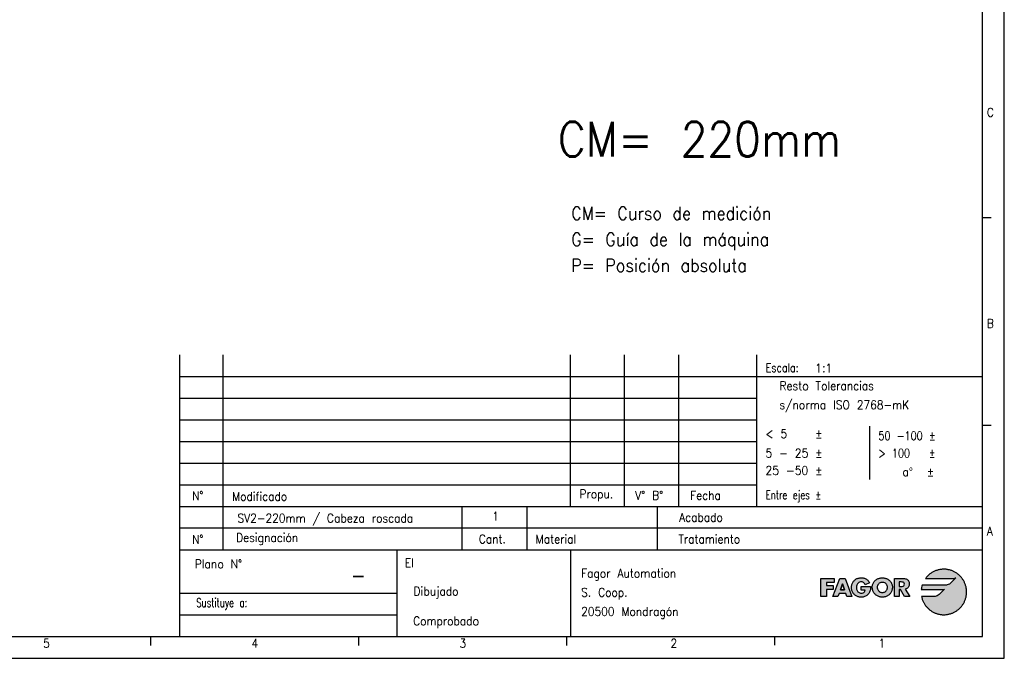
# Model space of a CAD drawing. Header units: millimetres. Extents: x -746 to 606, y -92 to 517.
# Tile 20 of 38: x -132 to 94, y -92 to 55. Entities that reach past the tile are written whole.
import ezdxf

# ---------------------------------------------------------------- set-up
doc = ezdxf.new("R2010")
doc.units = ezdxf.units.MM
doc.layers.add('1', color=7, linetype='Continuous')
doc.layers.add('LAYER_1', color=7, linetype='Continuous')
doc.styles.add('CONVERTER_12', font='txt.shx', dxfattribs={"width": 0.9})
doc.styles.add('CONVERTER_13', font='txt.shx', dxfattribs={"width": 0.72})
doc.styles.add('CONVERTER_14', font='txt.shx', dxfattribs={"width": 0.81})

# ---------------------------------------------------------------- blocks, each defined once
blk = doc.blocks.new('tolerancias', base_point=(37.41, -57.22))
at = {"layer": '1', "color": 7}
blk.add_point((37.41, -57.22), dxfattribs=at)
blk = doc.blocks.new('_A1', base_point=(89.41, -87.22))
at = {"layer": '1', "linetype": 'Continuous'}
for points in [[(83.7, -72.79), (83.57, -72.69), (83.44, -72.6), (83.31, -72.51), (83.17, -72.42), (83.03, -72.34), (82.89, -72.27), (82.74, -72.19), (82.59, -72.12), (82.44, -72.06), (82.29, -72), (82.13, -71.95), (81.98, -71.9), (81.82, -71.85), (81.65, -71.81), (81.49, -71.78), (81.33, -71.75), (81.16, -71.72), (80.99, -71.7), (80.82, -71.69), (80.65, -71.68), (80.48, -71.68), (80.29, -71.68), (80.1, -71.69), (79.91, -71.71), (79.73, -71.73), (79.54, -71.76), (79.36, -71.8), (79.18, -71.84), (79.01, -71.89), (78.83, -71.94), (78.66, -72), (78.5, -72.06), (78.33, -72.13), (78.17, -72.21), (78.01, -72.29), (77.85, -72.38), (77.7, -72.47), (77.55, -72.57), (77.41, -72.67), (77.26, -72.77), (77.13, -72.88), (76.99, -73), (76.86, -73.12), (76.73, -73.24), (76.61, -73.37), (76.5, -73.5), (76.38, -73.64), (76.27, -73.78), (82.79, -73.78), (83.01, -73.75), (83.18, -73.69), (83.24, -73.66), (81.99, -74.91), (81.75, -75.1), (81.51, -75.23), (81.28, -75.31), (81.09, -75.36), (80.94, -75.38), (80.87, -75.38), (75.46, -75.38), (75.4, -75.62), (75.34, -75.86), (75.3, -76.11), (75.26, -76.36), (80.2, -76.36), (80.2, -76.36), (80.43, -76.33), (80.6, -76.27), (80.66, -76.24), (79.43, -77.48), (79.43, -77.48), (79.19, -77.68), (78.94, -77.81), (78.7, -77.9), (78.5, -77.95), (78.35, -77.97), (78.28, -77.97), (75.33, -77.97), (75.37, -78.14), (75.41, -78.3), (75.46, -78.46), (75.51, -78.62), (75.57, -78.78), (75.63, -78.93), (75.7, -79.09), (75.77, -79.24), (75.84, -79.38), (75.93, -79.53), (76.01, -79.67), (76.1, -79.81), (76.19, -79.94), (76.29, -80.08), (76.39, -80.21), (76.49, -80.33), (76.6, -80.46), (76.72, -80.58), (76.83, -80.69), (76.95, -80.8), (77.08, -80.91), (77.2, -81.02), (77.33, -81.12), (77.47, -81.21), (77.6, -81.31), (77.74, -81.4), (77.88, -81.48), (78.03, -81.56), (78.17, -81.63), (78.33, -81.71), (78.48, -81.77), (78.63, -81.83), (78.79, -81.89), (78.95, -81.94), (79.11, -81.99), (79.28, -82.03), (79.44, -82.06), (79.61, -82.1), (79.78, -82.12), (79.95, -82.14), (80.13, -82.16), (80.3, -82.16), (80.48, -82.17), (80.65, -82.16), (80.82, -82.16), (80.99, -82.14), (81.16, -82.12), (81.33, -82.1), (81.49, -82.07), (81.65, -82.03), (81.82, -81.99), (81.98, -81.95), (82.13, -81.9), (82.29, -81.84), (82.44, -81.79), (82.59, -81.72), (82.74, -81.65), (82.89, -81.58), (83.03, -81.5), (83.17, -81.42), (83.31, -81.34), (83.44, -81.25), (83.57, -81.15), (83.7, -81.06), (83.83, -80.96), (83.95, -80.85), (84.07, -80.74), (84.18, -80.63), (84.3, -80.52), (84.4, -80.4), (84.51, -80.27), (84.61, -80.15), (84.71, -80.02), (84.8, -79.89), (84.89, -79.75), (84.98, -79.62), (85.06, -79.48), (85.13, -79.33), (85.21, -79.19), (85.27, -79.04), (85.34, -78.89), (85.4, -78.74), (85.45, -78.58), (85.5, -78.42), (85.55, -78.26), (85.59, -78.1), (85.62, -77.94), (85.65, -77.77), (85.67, -77.61), (85.69, -77.44), (85.71, -77.27), (85.72, -77.1), (85.72, -76.92), (85.72, -76.75), (85.71, -76.58), (85.69, -76.41), (85.67, -76.24), (85.65, -76.07), (85.62, -75.91), (85.59, -75.74), (85.55, -75.58), (85.5, -75.42), (85.45, -75.27), (85.4, -75.11), (85.34, -74.96), (85.27, -74.81), (85.21, -74.66), (85.13, -74.51), (85.06, -74.37), (84.98, -74.23), (84.89, -74.09), (84.8, -73.96), (84.71, -73.83), (84.61, -73.7), (84.51, -73.57), (84.4, -73.45), (84.3, -73.33), (84.18, -73.22), (84.07, -73.1), (83.95, -73), (83.83, -72.89)], [(55.17, -73.78), (55.17, -74.7), (53.43, -74.7), (53.43, -75.4), (54.96, -75.4), (54.96, -76.33), (53.43, -76.33), (53.43, -77.97), (52.12, -77.97), (52.12, -73.78)], [(61.86, -73.67), (62.04, -73.71), (62.22, -73.75), (62.38, -73.82), (62.54, -73.89), (62.68, -73.98), (62.82, -74.09), (62.95, -74.2), (63.07, -74.34), (63.18, -74.48), (63.28, -74.64), (63.37, -74.82), (62.34, -75.25), (62.25, -75.06), (62.13, -74.9), (61.99, -74.77), (61.83, -74.67), (61.64, -74.6), (61.43, -74.58), (61.24, -74.6), (61.07, -74.65), (60.92, -74.72), (60.79, -74.82), (60.67, -74.94), (60.57, -75.07), (60.49, -75.22), (60.42, -75.39), (60.38, -75.56), (60.35, -75.73), (60.34, -75.9), (60.35, -76.08), (60.38, -76.26), (60.43, -76.43), (60.49, -76.59), (60.58, -76.73), (60.68, -76.87), (60.8, -76.99), (60.93, -77.08), (61.09, -77.15), (61.26, -77.2), (61.45, -77.22), (61.67, -77.2), (61.87, -77.13), (62.05, -77.03), (62.18, -76.89), (62.28, -76.71), (62.32, -76.49), (61.44, -76.49), (61.44, -75.63), (63.6, -75.63), (63.59, -75.83), (63.58, -76.03), (63.56, -76.22), (63.54, -76.4), (63.5, -76.58), (63.44, -76.76), (63.37, -76.94), (63.28, -77.11), (63.17, -77.29), (63.04, -77.45), (62.9, -77.59), (62.75, -77.72), (62.58, -77.82), (62.41, -77.91), (62.23, -77.99), (62.05, -78.04), (61.85, -78.08), (61.65, -78.1), (61.44, -78.11), (61.26, -78.1), (61.08, -78.09), (60.9, -78.06), (60.74, -78.02), (60.58, -77.96), (60.42, -77.9), (60.28, -77.83), (60.14, -77.75), (60.01, -77.65), (59.89, -77.55), (59.78, -77.44), (59.67, -77.32), (59.58, -77.19), (59.49, -77.06), (59.42, -76.91), (59.36, -76.76), (59.3, -76.6), (59.26, -76.44), (59.23, -76.26), (59.21, -76.08), (59.21, -75.9), (59.21, -75.71), (59.23, -75.52), (59.26, -75.35), (59.3, -75.18), (59.36, -75.01), (59.42, -74.86), (59.5, -74.71), (59.58, -74.57), (59.68, -74.44), (59.78, -74.32), (59.9, -74.21), (60.02, -74.1), (60.15, -74.01), (60.29, -73.93), (60.44, -73.85), (60.6, -73.79), (60.76, -73.74), (60.93, -73.7), (61.11, -73.67), (61.29, -73.65), (61.48, -73.64), (61.68, -73.65)]]:
    blk.add_hatch(color=2, dxfattribs=at).paths.add_polyline_path(points)
h = blk.add_hatch(color=2, dxfattribs=at)
h.paths.add_polyline_path([(57.72, -73.78), (59.3, -77.97), (58.14, -77.97), (57.86, -77.24), (56.36, -77.24), (56.08, -77.97), (54.92, -77.97), (56.53, -73.78)])
h.paths.add_polyline_path([(56.66, -76.41), (57.11, -75.08), (57.13, -75.08), (57.57, -76.41)], flags=16)
h = blk.add_hatch(color=2, dxfattribs=at)
h.paths.add_polyline_path([(67.45, -73.92), (67.59, -74), (67.73, -74.09), (67.86, -74.19), (67.98, -74.3), (68.09, -74.42), (68.2, -74.54), (68.29, -74.68), (68.38, -74.82), (68.45, -74.97), (68.51, -75.12), (68.56, -75.28), (68.6, -75.45), (68.62, -75.62), (68.63, -75.8), (68.62, -75.98), (68.6, -76.16), (68.57, -76.33), (68.53, -76.5), (68.48, -76.65), (68.42, -76.81), (68.35, -76.95), (68.27, -77.09), (68.18, -77.22), (68.08, -77.35), (67.97, -77.46), (67.86, -77.57), (67.73, -77.67), (67.6, -77.76), (67.46, -77.84), (67.32, -77.91), (67.16, -77.97), (67, -78.02), (66.84, -78.06), (66.67, -78.09), (66.49, -78.1), (66.31, -78.11), (66.13, -78.1), (65.95, -78.09), (65.78, -78.06), (65.62, -78.02), (65.46, -77.97), (65.31, -77.91), (65.16, -77.84), (65.02, -77.76), (64.89, -77.67), (64.76, -77.57), (64.65, -77.46), (64.54, -77.35), (64.44, -77.22), (64.35, -77.09), (64.27, -76.95), (64.2, -76.81), (64.14, -76.65), (64.09, -76.5), (64.05, -76.33), (64.02, -76.16), (64, -75.98), (63.99, -75.8), (64, -75.62), (64.02, -75.45), (64.06, -75.28), (64.11, -75.12), (64.17, -74.97), (64.24, -74.82), (64.33, -74.68), (64.42, -74.54), (64.53, -74.42), (64.64, -74.3), (64.76, -74.19), (64.89, -74.09), (65.03, -74), (65.17, -73.92), (65.32, -73.85), (65.48, -73.79), (65.64, -73.74), (65.8, -73.7), (65.97, -73.67), (66.14, -73.65), (66.31, -73.64), (66.48, -73.65), (66.65, -73.67), (66.82, -73.7), (66.98, -73.74), (67.14, -73.79), (67.3, -73.85)])
h.paths.add_polyline_path([(65.13, -75.8), (65.14, -76), (65.18, -76.18), (65.24, -76.35), (65.32, -76.5), (65.42, -76.64), (65.54, -76.76), (65.67, -76.86), (65.81, -76.94), (65.97, -77), (66.14, -77.04), (66.31, -77.05), (66.48, -77.04), (66.65, -77), (66.81, -76.94), (66.95, -76.86), (67.09, -76.76), (67.2, -76.64), (67.3, -76.5), (67.38, -76.35), (67.44, -76.18), (67.48, -76), (67.49, -75.8), (67.48, -75.63), (67.43, -75.47), (67.36, -75.31), (67.26, -75.17), (67.15, -75.04), (67.01, -74.92), (66.85, -74.83), (66.68, -74.76), (66.5, -74.71), (66.31, -74.7), (66.12, -74.71), (65.94, -74.76), (65.77, -74.83), (65.61, -74.92), (65.48, -75.04), (65.36, -75.17), (65.26, -75.31), (65.19, -75.47), (65.14, -75.63)], flags=16)
h = blk.add_hatch(color=2, dxfattribs=at)
h.paths.add_polyline_path([(72.09, -74.09), (72.22, -74.21), (72.32, -74.34), (72.4, -74.49), (72.46, -74.67), (72.5, -74.86), (72.51, -75.07), (72.5, -75.26), (72.46, -75.44), (72.41, -75.61), (72.33, -75.77), (72.22, -75.91), (72.1, -76.03), (71.95, -76.13), (71.78, -76.21), (71.59, -76.25), (72.68, -77.97), (71.39, -77.97), (70.48, -76.37), (70.22, -76.37), (70.22, -77.97), (69.13, -77.97), (69.13, -73.78), (71.06, -73.78), (71.26, -73.79), (71.45, -73.82), (71.63, -73.86), (71.8, -73.92), (71.96, -74)])
h.paths.add_polyline_path([(70.22, -75.66), (70.65, -75.66), (70.86, -75.65), (71.07, -75.61), (71.24, -75.52), (71.36, -75.37), (71.4, -75.14), (71.36, -74.91), (71.24, -74.76), (71.07, -74.67), (70.86, -74.63), (70.65, -74.62), (70.22, -74.62)], flags=16)
at = {"layer": '1', "color": 2, "linetype": 'Continuous'}
for p, q in [((94.41, -92.22), (94.41, 501.78)), ((91.41, 9.32), (89.41, 9.32)), ((-95.59, -27.22), (89.41, -27.22)), ((-95.59, -32.22), (37.41, -32.22)), ((-95.59, -37.22), (37.41, -37.22)), ((91.41, -38.55), (89.41, -38.55)), ((63.41, -51.02), (63.41, -38.71)), ((-95.59, -42.22), (37.41, -42.22)), ((-95.59, -47.22), (37.41, -47.22)), ((-95.59, -52.22), (37.41, -52.22)), ((89.41, -62.22), (-95.59, -62.22)), ((-95.59, -82.22), (-45.59, -82.22)), ((-102.35, -87.26), (-102.35, -89.26)), ((-54.41, -87.26), (-54.41, -89.26)), ((-6.47, -87.26), (-6.47, -89.26)), ((41.47, -87.22), (41.47, -89.22)), ((-745.59, -92.22), (94.41, -92.22))]:
    blk.add_line(p, q, dxfattribs=at)
at = {"layer": '1', "color": 7, "linetype": 'Continuous'}
for p, q in [((89.41, -87.22), (89.41, 496.78)), ((-95.59, -87.22), (-95.59, -22.22)), ((-85.59, -67.22), (-85.59, -22.22)), ((-5.59, -57.22), (-5.59, -22.22)), ((6.91, -57.22), (6.91, -22.22)), ((19.41, -57.22), (19.41, -22.22)), ((37.41, -57.22), (37.41, -22.22)), ((-95.59, -57.22), (89.41, -57.22)), ((-30.59, -57.22), (-30.59, -67.22)), ((-15.59, -57.22), (-15.59, -67.22)), ((14.41, -57.22), (14.41, -67.22)), ((-95.59, -67.22), (89.41, -67.22)), ((-45.59, -67.22), (-45.59, -77.22)), ((-5.59, -67.22), (-5.59, -87.22)), ((-95.59, -77.22), (-45.59, -77.22)), ((-45.59, -77.22), (-45.59, -82.22)), ((-45.59, -82.22), (-45.59, -87.22)), ((-725.59, -87.22), (89.41, -87.22))]:
    blk.add_line(p, q, dxfattribs=at)
at = {"layer": 'LAYER_1', "color": 2, "linetype": 'Continuous'}
for p, q in [((77.55, -72.57), (77.41, -72.67)), ((77.7, -72.47), (77.55, -72.57)), ((77.85, -72.38), (77.7, -72.47)), ((78.01, -72.29), (77.85, -72.38)), ((78.17, -72.21), (78.01, -72.29)), ((78.33, -72.13), (78.17, -72.21)), ((78.5, -72.06), (78.33, -72.13)), ((78.66, -72), (78.5, -72.06)), ((78.83, -71.94), (78.66, -72)), ((79.01, -71.89), (78.83, -71.94)), ((79.18, -71.84), (79.01, -71.89)), ((79.36, -71.8), (79.18, -71.84)), ((79.54, -71.76), (79.36, -71.8)), ((79.73, -71.73), (79.54, -71.76)), ((79.91, -71.71), (79.73, -71.73)), ((80.1, -71.69), (79.91, -71.71)), ((80.29, -71.68), (80.1, -71.69)), ((80.48, -71.68), (80.29, -71.68)), ((80.65, -71.68), (80.48, -71.68)), ((80.82, -71.69), (80.65, -71.68)), ((80.99, -71.7), (80.82, -71.69)), ((81.16, -71.72), (80.99, -71.7)), ((81.33, -71.75), (81.16, -71.72)), ((81.49, -71.78), (81.33, -71.75)), ((81.65, -71.81), (81.49, -71.78)), ((81.82, -71.85), (81.65, -71.81)), ((81.98, -71.9), (81.82, -71.85)), ((82.13, -71.95), (81.98, -71.9)), ((82.29, -72), (82.13, -71.95)), ((82.44, -72.06), (82.29, -72)), ((82.59, -72.12), (82.44, -72.06)), ((82.74, -72.19), (82.59, -72.12)), ((82.89, -72.27), (82.74, -72.19)), ((83.03, -72.34), (82.89, -72.27)), ((83.17, -72.42), (83.03, -72.34)), ((83.31, -72.51), (83.17, -72.42)), ((83.44, -72.6), (83.31, -72.51)), ((83.57, -72.69), (83.44, -72.6)), ((52.12, -77.97), (52.12, -73.78)), ((52.12, -73.78), (55.17, -73.78)), ((53.43, -74.7), (53.43, -75.4)), ((55.17, -74.7), (53.43, -74.7)), ((54.92, -77.97), (56.53, -73.78)), ((55.17, -73.78), (55.17, -74.7)), ((56.53, -73.78), (57.72, -73.78)), ((57.72, -73.78), (59.3, -77.97)), ((59.36, -75.01), (59.42, -74.86)), ((59.42, -74.86), (59.5, -74.71)), ((59.5, -74.71), (59.58, -74.57)), ((59.58, -74.57), (59.68, -74.44)), ((59.68, -74.44), (59.78, -74.32)), ((59.78, -74.32), (59.9, -74.21)), ((59.9, -74.21), (60.02, -74.1)), ((60.02, -74.1), (60.15, -74.01)), ((60.15, -74.01), (60.29, -73.93)), ((60.29, -73.93), (60.44, -73.85)), ((60.44, -73.85), (60.6, -73.79)), ((60.6, -73.79), (60.76, -73.74)), ((60.79, -74.82), (60.67, -74.94)), ((60.76, -73.74), (60.93, -73.7)), ((60.92, -74.72), (60.79, -74.82)), ((61.07, -74.65), (60.92, -74.72)), ((60.93, -73.7), (61.11, -73.67)), ((61.24, -74.6), (61.07, -74.65)), ((61.11, -73.67), (61.29, -73.65)), ((61.43, -74.58), (61.24, -74.6)), ((61.29, -73.65), (61.48, -73.64)), ((61.64, -74.6), (61.43, -74.58)), ((61.48, -73.64), (61.48, -73.64)), ((61.48, -73.64), (61.68, -73.65)), ((61.83, -74.67), (61.64, -74.6)), ((61.68, -73.65), (61.86, -73.67)), ((61.99, -74.77), (61.83, -74.67)), ((61.86, -73.67), (62.04, -73.71)), ((62.13, -74.9), (61.99, -74.77)), ((62.04, -73.71), (62.22, -73.75)), ((62.22, -73.75), (62.38, -73.82)), ((63.37, -74.82), (62.34, -75.25)), ((62.38, -73.82), (62.54, -73.89)), ((62.54, -73.89), (62.68, -73.98)), ((62.68, -73.98), (62.82, -74.09)), ((62.82, -74.09), (62.95, -74.2)), ((62.95, -74.2), (63.07, -74.34)), ((63.07, -74.34), (63.18, -74.48)), ((63.18, -74.48), (63.28, -74.64)), ((63.28, -74.64), (63.37, -74.82)), ((64.17, -74.97), (64.24, -74.82)), ((64.24, -74.82), (64.33, -74.68)), ((64.33, -74.68), (64.42, -74.54)), ((64.42, -74.54), (64.53, -74.42)), ((64.53, -74.42), (64.64, -74.3)), ((64.64, -74.3), (64.76, -74.19)), ((64.76, -74.19), (64.89, -74.09)), ((64.89, -74.09), (65.03, -74)), ((65.03, -74), (65.17, -73.92)), ((65.17, -73.92), (65.32, -73.85)), ((65.32, -73.85), (65.48, -73.79)), ((65.48, -73.79), (65.64, -73.74)), ((65.77, -74.83), (65.61, -74.92)), ((65.64, -73.74), (65.8, -73.7)), ((65.94, -74.76), (65.77, -74.83)), ((65.8, -73.7), (65.97, -73.67)), ((66.12, -74.71), (65.94, -74.76)), ((65.97, -73.67), (66.14, -73.65)), ((66.31, -74.7), (66.12, -74.71)), ((66.14, -73.65), (66.31, -73.64)), ((66.31, -73.64), (66.48, -73.65)), ((66.5, -74.71), (66.31, -74.7)), ((66.48, -73.65), (66.65, -73.67)), ((66.68, -74.76), (66.5, -74.71)), ((66.65, -73.67), (66.82, -73.7)), ((66.85, -74.83), (66.68, -74.76)), ((66.82, -73.7), (66.98, -73.74)), ((67.01, -74.92), (66.85, -74.83)), ((66.98, -73.74), (67.14, -73.79)), ((67.14, -73.79), (67.3, -73.85)), ((67.3, -73.85), (67.45, -73.92)), ((67.45, -73.92), (67.59, -74)), ((67.59, -74), (67.73, -74.09)), ((67.73, -74.09), (67.86, -74.19)), ((67.86, -74.19), (67.98, -74.3)), ((67.98, -74.3), (68.09, -74.42)), ((68.09, -74.42), (68.2, -74.54)), ((68.2, -74.54), (68.29, -74.68)), ((68.29, -74.68), (68.38, -74.82)), ((68.38, -74.82), (68.45, -74.97)), ((69.13, -77.97), (69.13, -73.78)), ((69.13, -73.78), (71.06, -73.78)), ((70.65, -74.62), (70.22, -74.62)), ((70.22, -74.62), (70.22, -75.66)), ((70.86, -74.63), (70.65, -74.62)), ((71.07, -74.67), (70.86, -74.63)), ((71.06, -73.78), (71.26, -73.79)), ((71.24, -74.76), (71.07, -74.67)), ((71.36, -74.91), (71.24, -74.76)), ((71.26, -73.79), (71.45, -73.82)), ((71.45, -73.82), (71.63, -73.86)), ((71.63, -73.86), (71.8, -73.92)), ((71.8, -73.92), (71.96, -74)), ((71.96, -74), (72.09, -74.09)), ((72.09, -74.09), (72.22, -74.21)), ((72.22, -74.21), (72.32, -74.34)), ((72.32, -74.34), (72.4, -74.49)), ((72.4, -74.49), (72.46, -74.67)), ((72.46, -74.67), (72.5, -74.86)), ((72.5, -74.86), (72.51, -75.07)), ((76.38, -73.64), (76.27, -73.78)), ((76.27, -73.78), (76.27, -73.78)), ((76.27, -73.78), (82.79, -73.78)), ((76.5, -73.5), (76.38, -73.64)), ((76.61, -73.37), (76.5, -73.5)), ((76.73, -73.24), (76.61, -73.37)), ((76.86, -73.12), (76.73, -73.24)), ((76.99, -73), (76.86, -73.12)), ((77.13, -72.88), (76.99, -73)), ((77.26, -72.77), (77.13, -72.88)), ((77.41, -72.67), (77.26, -72.77)), ((83.24, -73.66), (81.99, -74.91)), ((82.79, -73.78), (83.01, -73.75)), ((83.01, -73.75), (83.18, -73.69)), ((83.18, -73.69), (83.24, -73.66)), ((83.7, -72.79), (83.57, -72.69)), ((83.83, -72.89), (83.7, -72.79)), ((83.95, -73), (83.83, -72.89)), ((84.07, -73.1), (83.95, -73)), ((84.18, -73.22), (84.07, -73.1)), ((84.3, -73.33), (84.18, -73.22)), ((84.4, -73.45), (84.3, -73.33)), ((84.51, -73.57), (84.4, -73.45)), ((84.61, -73.7), (84.51, -73.57)), ((84.71, -73.83), (84.61, -73.7)), ((84.8, -73.96), (84.71, -73.83)), ((84.89, -74.09), (84.8, -73.96)), ((84.98, -74.23), (84.89, -74.09)), ((85.06, -74.37), (84.98, -74.23)), ((85.13, -74.51), (85.06, -74.37)), ((85.21, -74.66), (85.13, -74.51)), ((85.27, -74.81), (85.21, -74.66)), ((85.34, -74.96), (85.27, -74.81)), ((53.43, -75.4), (54.96, -75.4)), ((54.96, -76.33), (53.43, -76.33)), ((53.43, -76.33), (53.43, -77.97)), ((54.96, -75.4), (54.96, -76.33)), ((57.11, -75.08), (56.66, -76.41)), ((56.66, -76.41), (57.11, -75.08)), ((56.66, -76.41), (57.57, -76.41)), ((57.57, -76.41), (56.66, -76.41)), ((57.13, -75.08), (57.11, -75.08)), ((57.11, -75.08), (57.13, -75.08)), ((57.57, -76.41), (57.13, -75.08)), ((57.13, -75.08), (57.57, -76.41)), ((59.21, -75.71), (59.23, -75.52)), ((59.21, -75.9), (59.21, -75.71)), ((59.21, -76.08), (59.21, -75.9)), ((59.21, -75.9), (59.21, -75.9)), ((59.23, -76.26), (59.21, -76.08)), ((59.23, -75.52), (59.26, -75.35)), ((59.26, -76.44), (59.23, -76.26)), ((59.26, -75.35), (59.3, -75.18)), ((59.3, -76.6), (59.26, -76.44)), ((59.3, -75.18), (59.36, -75.01)), ((59.36, -76.76), (59.3, -76.6)), ((59.42, -76.91), (59.36, -76.76)), ((59.49, -77.06), (59.42, -76.91)), ((59.58, -77.19), (59.49, -77.06)), ((60.35, -75.73), (60.34, -75.9)), ((60.34, -75.9), (60.35, -76.08)), ((60.38, -75.56), (60.35, -75.73)), ((60.35, -76.08), (60.38, -76.26)), ((60.42, -75.39), (60.38, -75.56)), ((60.38, -76.26), (60.43, -76.43)), ((60.49, -75.22), (60.42, -75.39)), ((60.43, -76.43), (60.49, -76.59)), ((60.57, -75.07), (60.49, -75.22)), ((60.49, -76.59), (60.58, -76.73)), ((60.67, -74.94), (60.57, -75.07)), ((60.58, -76.73), (60.68, -76.87)), ((60.68, -76.87), (60.8, -76.99)), ((60.8, -76.99), (60.93, -77.08)), ((60.93, -77.08), (61.09, -77.15)), ((61.44, -76.49), (61.44, -75.63)), ((61.44, -75.63), (63.6, -75.63)), ((62.32, -76.49), (61.44, -76.49)), ((61.67, -77.2), (61.87, -77.13)), ((61.87, -77.13), (62.05, -77.03)), ((62.05, -77.03), (62.18, -76.89)), ((62.25, -75.06), (62.13, -74.9)), ((62.18, -76.89), (62.28, -76.71)), ((62.34, -75.25), (62.25, -75.06)), ((62.28, -76.71), (62.32, -76.49)), ((63.28, -77.11), (63.17, -77.29)), ((63.37, -76.94), (63.28, -77.11)), ((63.44, -76.76), (63.37, -76.94)), ((63.5, -76.58), (63.44, -76.76)), ((63.54, -76.4), (63.5, -76.58)), ((63.56, -76.22), (63.54, -76.4)), ((63.58, -76.03), (63.56, -76.22)), ((63.59, -75.83), (63.58, -76.03)), ((63.6, -75.63), (63.59, -75.83)), ((63.99, -75.8), (64, -75.62)), ((64, -75.98), (63.99, -75.8)), ((63.99, -75.8), (63.99, -75.8)), ((64, -75.62), (64.02, -75.45)), ((64.02, -76.16), (64, -75.98)), ((64.02, -75.45), (64.06, -75.28)), ((64.05, -76.33), (64.02, -76.16)), ((64.09, -76.5), (64.05, -76.33)), ((64.06, -75.28), (64.11, -75.12)), ((64.14, -76.65), (64.09, -76.5)), ((64.11, -75.12), (64.17, -74.97)), ((64.2, -76.81), (64.14, -76.65)), ((64.27, -76.95), (64.2, -76.81)), ((64.35, -77.09), (64.27, -76.95)), ((64.44, -77.22), (64.35, -77.09)), ((65.14, -75.63), (65.13, -75.8)), ((65.13, -75.8), (65.14, -76)), ((65.19, -75.47), (65.14, -75.63)), ((65.14, -76), (65.18, -76.18)), ((65.18, -76.18), (65.24, -76.35)), ((65.26, -75.31), (65.19, -75.47)), ((65.24, -76.35), (65.32, -76.5)), ((65.36, -75.17), (65.26, -75.31)), ((65.32, -76.5), (65.42, -76.64)), ((65.48, -75.04), (65.36, -75.17)), ((65.42, -76.64), (65.54, -76.76)), ((65.61, -74.92), (65.48, -75.04)), ((65.54, -76.76), (65.67, -76.86)), ((65.67, -76.86), (65.81, -76.94)), ((65.81, -76.94), (65.97, -77)), ((65.97, -77), (66.14, -77.04)), ((66.14, -77.04), (66.31, -77.05)), ((66.31, -77.05), (66.48, -77.04)), ((66.48, -77.04), (66.65, -77)), ((66.65, -77), (66.81, -76.94)), ((66.81, -76.94), (66.95, -76.86)), ((66.95, -76.86), (67.09, -76.76)), ((67.15, -75.04), (67.01, -74.92)), ((67.09, -76.76), (67.2, -76.64)), ((67.26, -75.17), (67.15, -75.04)), ((67.2, -76.64), (67.3, -76.5)), ((67.36, -75.31), (67.26, -75.17)), ((67.3, -76.5), (67.38, -76.35)), ((67.43, -75.47), (67.36, -75.31)), ((67.38, -76.35), (67.44, -76.18)), ((67.48, -75.63), (67.43, -75.47)), ((67.44, -76.18), (67.48, -76)), ((67.49, -75.8), (67.48, -75.63)), ((67.48, -76), (67.49, -75.8)), ((67.49, -75.8), (67.49, -75.8)), ((68.27, -77.09), (68.18, -77.22)), ((68.35, -76.95), (68.27, -77.09)), ((68.42, -76.81), (68.35, -76.95)), ((68.48, -76.65), (68.42, -76.81)), ((68.45, -74.97), (68.51, -75.12)), ((68.53, -76.5), (68.48, -76.65)), ((68.51, -75.12), (68.56, -75.28)), ((68.57, -76.33), (68.53, -76.5)), ((68.56, -75.28), (68.6, -75.45)), ((68.6, -76.16), (68.57, -76.33)), ((68.6, -75.45), (68.62, -75.62)), ((68.62, -75.98), (68.6, -76.16)), ((68.62, -75.62), (68.63, -75.8)), ((68.63, -75.8), (68.62, -75.98)), ((68.63, -75.8), (68.63, -75.8)), ((70.22, -75.66), (70.65, -75.66)), ((70.48, -76.37), (70.22, -76.37)), ((70.22, -76.37), (70.22, -77.97)), ((71.39, -77.97), (70.48, -76.37)), ((70.65, -75.66), (70.86, -75.65)), ((70.86, -75.65), (71.07, -75.61)), ((71.07, -75.61), (71.24, -75.52)), ((71.24, -75.52), (71.36, -75.37)), ((71.4, -75.14), (71.36, -74.91)), ((71.36, -75.37), (71.4, -75.14)), ((71.78, -76.21), (71.59, -76.25)), ((71.59, -76.25), (72.68, -77.97)), ((71.95, -76.13), (71.78, -76.21)), ((72.1, -76.03), (71.95, -76.13)), ((72.22, -75.91), (72.1, -76.03)), ((72.33, -75.77), (72.22, -75.91)), ((72.41, -75.61), (72.33, -75.77)), ((72.46, -75.44), (72.41, -75.61)), ((72.5, -75.26), (72.46, -75.44)), ((72.51, -75.07), (72.5, -75.26)), ((75.3, -76.11), (75.26, -76.36)), ((75.26, -76.36), (80.2, -76.36)), ((75.34, -75.86), (75.3, -76.11)), ((75.4, -75.62), (75.34, -75.86)), ((75.46, -75.38), (75.4, -75.62)), ((80.87, -75.38), (75.46, -75.38)), ((80.66, -76.24), (79.43, -77.48)), ((80.2, -76.36), (80.43, -76.33)), ((80.2, -76.36), (80.2, -76.36)), ((80.43, -76.33), (80.6, -76.27)), ((80.6, -76.27), (80.66, -76.24)), ((80.94, -75.38), (80.87, -75.38)), ((81.09, -75.36), (80.94, -75.38)), ((81.28, -75.31), (81.09, -75.36)), ((81.51, -75.23), (81.28, -75.31)), ((81.75, -75.1), (81.51, -75.23)), ((81.99, -74.91), (81.75, -75.1)), ((85.4, -75.11), (85.34, -74.96)), ((85.45, -75.27), (85.4, -75.11)), ((85.5, -75.42), (85.45, -75.27)), ((85.55, -75.58), (85.5, -75.42)), ((85.59, -75.74), (85.55, -75.58)), ((85.62, -75.91), (85.59, -75.74)), ((85.65, -76.07), (85.62, -75.91)), ((85.67, -76.24), (85.65, -76.07)), ((85.69, -76.41), (85.67, -76.24)), ((85.71, -76.58), (85.69, -76.41)), ((85.72, -76.75), (85.71, -76.58)), ((85.71, -77.27), (85.72, -77.1)), ((85.72, -76.92), (85.72, -76.75)), ((85.72, -77.1), (85.72, -76.92)), ((85.72, -76.92), (85.72, -76.92)), ((53.43, -77.97), (52.12, -77.97)), ((56.08, -77.97), (54.92, -77.97)), ((56.36, -77.24), (56.08, -77.97)), ((57.86, -77.24), (56.36, -77.24)), ((58.14, -77.97), (57.86, -77.24)), ((59.3, -77.97), (58.14, -77.97)), ((59.67, -77.32), (59.58, -77.19)), ((59.78, -77.44), (59.67, -77.32)), ((59.89, -77.55), (59.78, -77.44)), ((60.01, -77.65), (59.89, -77.55)), ((60.14, -77.75), (60.01, -77.65)), ((60.28, -77.83), (60.14, -77.75)), ((60.42, -77.9), (60.28, -77.83)), ((60.58, -77.96), (60.42, -77.9)), ((60.74, -78.02), (60.58, -77.96)), ((60.9, -78.06), (60.74, -78.02)), ((61.08, -78.09), (60.9, -78.06)), ((61.26, -78.1), (61.08, -78.09)), ((61.09, -77.15), (61.26, -77.2)), ((61.26, -77.2), (61.45, -77.22)), ((61.44, -78.11), (61.26, -78.1)), ((61.65, -78.1), (61.44, -78.11)), ((61.45, -77.22), (61.67, -77.2)), ((61.45, -77.22), (61.45, -77.22)), ((61.85, -78.08), (61.65, -78.1)), ((62.05, -78.04), (61.85, -78.08)), ((62.23, -77.99), (62.05, -78.04)), ((62.41, -77.91), (62.23, -77.99)), ((62.58, -77.82), (62.41, -77.91)), ((62.75, -77.72), (62.58, -77.82)), ((62.9, -77.59), (62.75, -77.72)), ((63.04, -77.45), (62.9, -77.59)), ((63.17, -77.29), (63.04, -77.45)), ((64.54, -77.35), (64.44, -77.22)), ((64.65, -77.46), (64.54, -77.35)), ((64.76, -77.57), (64.65, -77.46)), ((64.89, -77.67), (64.76, -77.57)), ((65.02, -77.76), (64.89, -77.67)), ((65.16, -77.84), (65.02, -77.76)), ((65.31, -77.91), (65.16, -77.84)), ((65.46, -77.97), (65.31, -77.91)), ((65.62, -78.02), (65.46, -77.97)), ((65.78, -78.06), (65.62, -78.02)), ((65.95, -78.09), (65.78, -78.06)), ((66.13, -78.1), (65.95, -78.09)), ((66.31, -78.11), (66.13, -78.1)), ((66.49, -78.1), (66.31, -78.11)), ((66.67, -78.09), (66.49, -78.1)), ((66.84, -78.06), (66.67, -78.09)), ((67, -78.02), (66.84, -78.06)), ((67.16, -77.97), (67, -78.02)), ((67.32, -77.91), (67.16, -77.97)), ((67.46, -77.84), (67.32, -77.91)), ((67.6, -77.76), (67.46, -77.84)), ((67.73, -77.67), (67.6, -77.76)), ((67.86, -77.57), (67.73, -77.67)), ((67.97, -77.46), (67.86, -77.57)), ((68.08, -77.35), (67.97, -77.46)), ((68.18, -77.22), (68.08, -77.35)), ((70.22, -77.97), (69.13, -77.97)), ((72.68, -77.97), (71.39, -77.97)), ((78.28, -77.97), (75.33, -77.97)), ((75.33, -77.97), (75.37, -78.14)), ((75.37, -78.14), (75.41, -78.3)), ((75.41, -78.3), (75.46, -78.46)), ((75.46, -78.46), (75.51, -78.62)), ((75.51, -78.62), (75.57, -78.78)), ((75.57, -78.78), (75.63, -78.93)), ((75.63, -78.93), (75.7, -79.09)), ((75.7, -79.09), (75.77, -79.24)), ((75.77, -79.24), (75.84, -79.38)), ((75.84, -79.38), (75.93, -79.53)), ((78.35, -77.97), (78.28, -77.97)), ((78.5, -77.95), (78.35, -77.97)), ((78.7, -77.9), (78.5, -77.95)), ((78.94, -77.81), (78.7, -77.9)), ((79.19, -77.68), (78.94, -77.81)), ((79.43, -77.48), (79.19, -77.68)), ((79.43, -77.48), (79.43, -77.48)), ((85.06, -79.48), (85.13, -79.33)), ((85.13, -79.33), (85.21, -79.19)), ((85.21, -79.19), (85.27, -79.04)), ((85.27, -79.04), (85.34, -78.89)), ((85.34, -78.89), (85.4, -78.74)), ((85.4, -78.74), (85.45, -78.58)), ((85.45, -78.58), (85.5, -78.42)), ((85.5, -78.42), (85.55, -78.26)), ((85.55, -78.26), (85.59, -78.1)), ((85.59, -78.1), (85.62, -77.94)), ((85.62, -77.94), (85.65, -77.77)), ((85.65, -77.77), (85.67, -77.61)), ((85.67, -77.61), (85.69, -77.44)), ((85.69, -77.44), (85.71, -77.27)), ((75.93, -79.53), (76.01, -79.67)), ((76.01, -79.67), (76.1, -79.81)), ((76.1, -79.81), (76.19, -79.94)), ((76.19, -79.94), (76.29, -80.08)), ((76.29, -80.08), (76.39, -80.21)), ((76.39, -80.21), (76.49, -80.33)), ((76.49, -80.33), (76.6, -80.46)), ((76.6, -80.46), (76.72, -80.58)), ((76.72, -80.58), (76.83, -80.69)), ((76.83, -80.69), (76.95, -80.8)), ((76.95, -80.8), (77.08, -80.91)), ((77.08, -80.91), (77.2, -81.02)), ((77.2, -81.02), (77.33, -81.12)), ((77.33, -81.12), (77.47, -81.21)), ((77.47, -81.21), (77.6, -81.31)), ((77.6, -81.31), (77.74, -81.4)), ((77.74, -81.4), (77.88, -81.48)), ((77.88, -81.48), (78.03, -81.56)), ((78.03, -81.56), (78.17, -81.63)), ((78.17, -81.63), (78.33, -81.71)), ((82.59, -81.72), (82.74, -81.65)), ((82.74, -81.65), (82.89, -81.58)), ((82.89, -81.58), (83.03, -81.5)), ((83.03, -81.5), (83.17, -81.42)), ((83.17, -81.42), (83.31, -81.34)), ((83.31, -81.34), (83.44, -81.25)), ((83.44, -81.25), (83.57, -81.15)), ((83.57, -81.15), (83.7, -81.06)), ((83.7, -81.06), (83.83, -80.96)), ((83.83, -80.96), (83.95, -80.85)), ((83.95, -80.85), (84.07, -80.74)), ((84.07, -80.74), (84.18, -80.63)), ((84.18, -80.63), (84.3, -80.52)), ((84.3, -80.52), (84.4, -80.4)), ((84.4, -80.4), (84.51, -80.27)), ((84.51, -80.27), (84.61, -80.15)), ((84.61, -80.15), (84.71, -80.02)), ((84.71, -80.02), (84.8, -79.89)), ((84.8, -79.89), (84.89, -79.75)), ((84.89, -79.75), (84.98, -79.62)), ((84.98, -79.62), (85.06, -79.48)), ((78.33, -81.71), (78.48, -81.77)), ((78.48, -81.77), (78.63, -81.83)), ((78.63, -81.83), (78.79, -81.89)), ((78.79, -81.89), (78.95, -81.94)), ((78.95, -81.94), (79.11, -81.99)), ((79.11, -81.99), (79.28, -82.03)), ((79.28, -82.03), (79.44, -82.06)), ((79.44, -82.06), (79.61, -82.1)), ((79.61, -82.1), (79.78, -82.12)), ((79.78, -82.12), (79.95, -82.14)), ((79.95, -82.14), (80.13, -82.16)), ((80.13, -82.16), (80.3, -82.16)), ((80.3, -82.16), (80.48, -82.17)), ((80.48, -82.17), (80.65, -82.16)), ((80.48, -82.17), (80.48, -82.17)), ((80.65, -82.16), (80.82, -82.16)), ((80.82, -82.16), (80.99, -82.14)), ((80.99, -82.14), (81.16, -82.12)), ((81.16, -82.12), (81.33, -82.1)), ((81.33, -82.1), (81.49, -82.07)), ((81.49, -82.07), (81.65, -82.03)), ((81.65, -82.03), (81.82, -81.99)), ((81.82, -81.99), (81.98, -81.95)), ((81.98, -81.95), (82.13, -81.9)), ((82.13, -81.9), (82.29, -81.84)), ((82.29, -81.84), (82.44, -81.79)), ((82.44, -81.79), (82.59, -81.72))]:
    blk.add_line(p, q, dxfattribs=at)
at = {"layer": '1'}
blk.add_blockref('tolerancias', (37.41, -57.22), dxfattribs=at)
at = {"layer": '1', "color": 2}
for s, style, width, p in [('Escala:', 'CONVERTER_14', 0.81, (39.41, -26.22)), ('El', 'CONVERTER_12', 0.9, (-43.73, -71.22))]:
    blk.add_text(s, height=2, dxfattribs=dict(at, style=style, width=width)).set_placement(p)
for s, insert, char_height, attachment_point, line_spacing_factor, style in [('C', (90.41, 33.65), 2, 4, 1.20048, 'CONVERTER_12'), ('B', (90.41, -15.02), 2, 4, 1.20048, 'CONVERTER_12'), ('Resto Tolerancias\\Ps/norma ISO 2768-mK', (42.62, -31.91), 2, 4, 1.320528, 'CONVERTER_12'), ('< 5    ±', (39.41, -41.44), 2, 7, 1.320528, 'CONVERTER_12'), ('50 -100 ±', (65.41, -41.9), 2, 7, 1.320528, 'CONVERTER_14'), ('5 - 25 ±', (39.41, -45.9), 2, 7, 1.320528, 'CONVERTER_12'), ('> 100   ±', (65.41, -45.9), 2, 7, 1.320528, 'CONVERTER_14'), ('a{\\Fgdt;~}  ±', (70.94, -50.22), 2, 7, 1.320528, 'CONVERTER_12'), ('25 -50 ±', (39.41, -49.9), 2, 7, 1.320528, 'CONVERTER_12'), ('N°', (-91.47, -54.72), 2, 5, 1.320528, 'CONVERTER_12'), ('Modificado', (-83.56, -54.88), 2, 4, 1.320528, 'CONVERTER_12'), ('Propu.', (-3.5, -54.65), 2, 4, 1.320528, 'CONVERTER_12'), ('V° B°', (9.34, -54.65), 2, 4, 1.20048, 'CONVERTER_12'), ('Fecha', (22.01, -54.65), 2, 4, 1.320528, 'CONVERTER_12'), ('Entre ejes ±', (39.41, -56.22), 2, 7, 1.320528, 'CONVERTER_13'), ('1', (-23.59, -59.45), 2, 4, 1.20048, 'CONVERTER_12'), ('Acabado', (29.58, -59.72), 2, 6, 1.320528, 'CONVERTER_12'), ('N°', (-91.47, -64.79), 2, 5, 1.320528, 'CONVERTER_12'), ('Designación', (-82.59, -64.72), 2, 4, 1.320528, 'CONVERTER_12'), ('Cant.', (-23.59, -64.72), 2, 5, 1.320528, 'CONVERTER_12'), ('Material', (-13.59, -64.72), 2, 4, 1.320528, 'CONVERTER_12'), ('Tratamiento', (33.58, -64.72), 2, 6, 1.320528, 'CONVERTER_12'), ('A', (90.41, -62.88), 2, 4, 1.20048, 'CONVERTER_12'), ('Plano N°', (-81.25, -70.47), 2, 6, 1.320528, 'CONVERTER_12'), ('Fagor Automation\\PS. Coop.\\P20500 Mondragón', (-3.11, -77.35), 2, 4, 1.320528, 'CONVERTER_12'), ('-', (-54.45, -73.09), 3.5, 5, 1.320528, 'CONVERTER_12'), ('Dibujado', (-31.37, -77.08), 2, 6, 1.320528, 'CONVERTER_12'), ('Sustituye a:', (-80.03, -79.72), 2, 6, 1.320528, 'CONVERTER_13'), ('Comprobado', (-26.64, -83.93), 2, 6, 1.320528, 'CONVERTER_12'), ('5', (-127.1, -88.76), 2, 4, 1.20048, 'CONVERTER_12'), ('4', (-79.09, -88.76), 2, 4, 1.20048, 'CONVERTER_12'), ('3', (-31.16, -88.76), 2, 4, 1.20048, 'CONVERTER_12'), ('2', (17.5, -88.76), 2, 4, 1.20048, 'CONVERTER_12'), ('1', (65.44, -88.76), 2, 4, 1.20048, 'CONVERTER_12')]:
    blk.add_mtext(s, dxfattribs=dict(at, insert=insert, char_height=char_height, attachment_point=attachment_point, line_spacing_factor=line_spacing_factor, style=style))

msp = doc.modelspace()

# ---------------------------------------------------------------- block references
msp.add_blockref('_A1', (89.41, -87.22))

# ---------------------------------------------------------------- texts
at = {"layer": '1', "color": 2, "style": 'CONVERTER_12', "width": 0.9}
for s, height, p in [('CM= 220mm', 8, (-8.5, 23.47)), ('1:1', 2, (50.86, -26.29)), ('SV2-220mm / Cabeza roscada', 2, (-82.32, -60.9))]:
    msp.add_text(s, height=height, dxfattribs=at).set_placement(p)
at = {"layer": '1', "color": 2, "insert": (-5.39, -3.13), "char_height": 3, "attachment_point": 7, "line_spacing_factor": 1.20048, "style": 'CONVERTER_12'}
msp.add_mtext('CM= Curso de medición\\PG= Guía de la máquina\\PP= Posición absoluta', dxfattribs=at)

doc.saveas('drawing.dxf')
